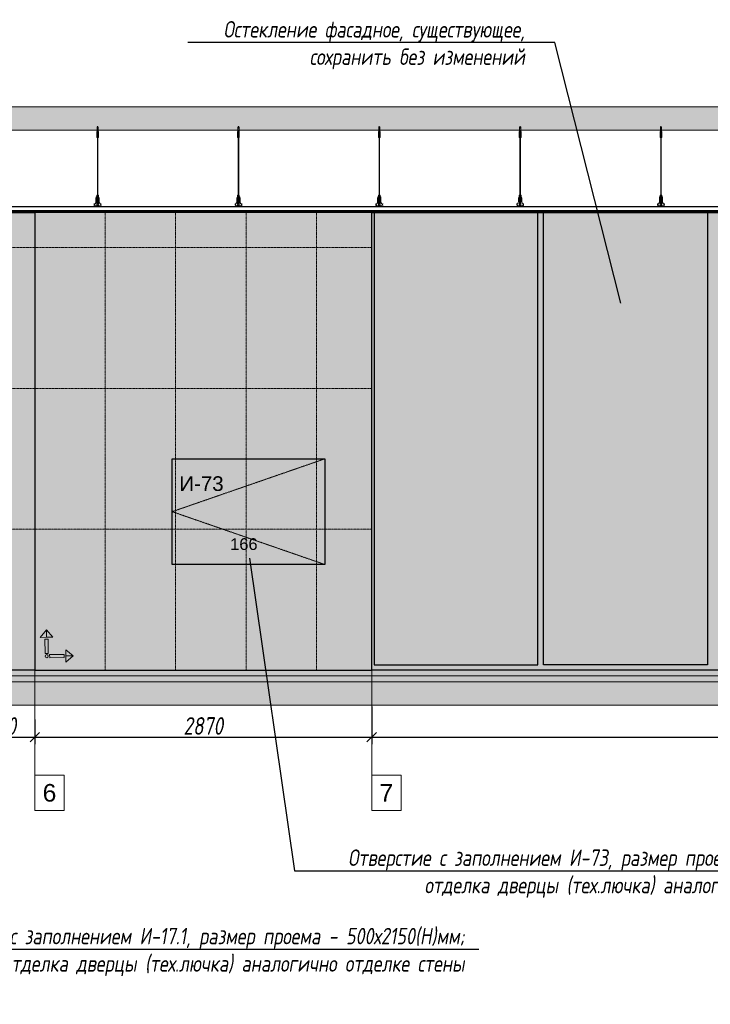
# Model space of a CAD drawing. Header units: millimetres. Extents: x -173851 to 481338, y -267897 to -21875.
# Tile 4 of 126: x -143538 to -137654, y -220941 to -212550. Entities that reach past the tile are written whole.
import ezdxf
from ezdxf import colors
from ezdxf.entities.mleader import LeaderData, LeaderLine
from ezdxf.math import Vec2, Vec3

# ---------------------------------------------------------------- set-up
doc = ezdxf.new("R2010")
doc.units = ezdxf.units.MM
doc.linetypes.add('( Hidden )', pattern=[0.375, 0.25, -0.125])
doc.linetypes.add('DASHDOT', pattern=[25.4, 12.7, -6.35, 0, -6.35])
doc.layers.get('Defpoints').update_dxf_attribs({"color": 31})
for name, color, linetype, lineweight in [('3_RC_Ceiling', 253, 'Continuous', 5), ('A-DETL-GENF', 7, 'Continuous', 5), ('dim_pot', 183, 'Continuous', 9), ('meb', 26, 'Continuous', 15)]:
    doc.layers.add(name, color=color, linetype=linetype, lineweight=lineweight)
for name, color, linetype, lineweight, true_color in [('dim_per', 7, 'Continuous', 9, 0x172e00), ('dim_razv', 7, 'DASHDOT', 9, 0x0d1b0d), ('pol', 7, 'Continuous', 15, 0x55666d)]:
    doc.layers.add(name, color=color, linetype=linetype, lineweight=lineweight, true_color=true_color)
doc.styles.add('fl_iso paper', font='isocpeur.ttf', dxfattribs={"width": 0.8, "oblique": 10})
doc.styles.get("Standard").update_dxf_attribs({"font": 'arial.ttf'})
doc.dimstyles.new('In tre 1_50', dxfattribs={"dimtxt": 150, "dimasz": 80, "dimexe": 60, "dimexo": 10, "dimgap": 20, "dimtad": 1, "dimdec": 0, "dimrnd": 5, "dimzin": 0, "dimdsep": 46, "dimtxsty": 'fl_iso paper', "dimblk": 'OBLIQUE', "dimcen": 0, "dimdle": 60, "dimadec": 0, "dimazin": 0, "dimtfac": 1, "dimtdec": 0, "dimtofl": 0, "dimtmove": 1, "dimatfit": 1, "dimfxl": 40, "dimtolj": 1, "dimtzin": 0, "dimarcsym": 1})

# ---------------------------------------------------------------- blocks, each defined once
blk = doc.blocks.new('*U526')
at = {"layer": '3_RC_Ceiling', "ltscale": 20}
for p, q in [((490274.9, -64930.2), (490274.9, -64990.1)), ((490279.9, -64925.3), (490279.9, -64944.4)), ((490284.9, -64930.2), (490284.9, -64990.1)), ((490272.4, -64982.5), (490277.9, -64982.5)), ((490272.4, -65011), (490277.9, -65011)), ((490284.9, -64968.3), (490274.9, -64968.3)), ((490284.9, -64990.1), (490274.9, -64990.1)), ((490277.9, -64969.5), (490277.9, -64990.1)), ((490277.9, -65017.7), (490277.9, -64977)), ((490277.9, -65491.9), (490277.9, -65024)), ((490281.9, -64969.5), (490281.9, -64990.1)), ((490281.9, -65017.8), (490281.9, -64977)), ((490281.9, -64982.5), (490287.4, -64982.5)), ((490281.9, -65011), (490287.4, -65011)), ((490281.9, -65491.9), (490281.9, -65024)), ((490272.4, -65524.1), (490277.9, -65524.1)), ((490277.9, -65511.1), (490277.9, -65482.6)), ((490277.9, -65559.3), (490277.9, -65518.6)), ((490281.9, -65511.1), (490281.9, -65482.6)), ((490281.9, -65559.4), (490281.9, -65518.6)), ((490281.9, -65524.1), (490287.4, -65524.1)), ((490272.4, -65552.6), (490277.9, -65552.6)), ((490285.6, -65568.8), (490274.1, -65568.8)), ((490274.1, -65586.8), (490274.1, -65597.8)), ((490274.1, -65597.8), (490274.1, -65604.3)), ((490276.5, -65574.8), (490276.5, -65571.4)), ((490277.9, -65570.9), (490277, -65570.9)), ((490277.9, -65575.3), (490277, -65575.3)), ((490277.4, -65574.8), (490277.3, -65570.9)), ((490277.9, -65574.8), (490277.4, -65574.8)), ((490277.9, -65582.5), (490277.9, -65566.3)), ((490281.9, -65552.6), (490287.4, -65552.6)), ((490281.9, -65582.5), (490281.9, -65566.3)), ((490282.8, -65570.9), (490281.9, -65570.9)), ((490282.4, -65574.8), (490281.9, -65574.8)), ((490282.8, -65575.3), (490281.9, -65575.3)), ((490282.4, -65574.8), (490282.4, -65570.9)), ((490283.3, -65574.8), (490283.3, -65571.4)), ((490285.6, -65586.8), (490285.6, -65597.8)), ((490285.6, -65597.8), (490285.6, -65604.3))]:
    blk.add_line(p, q, dxfattribs=at)
at = {"layer": '3_RC_Ceiling', "ltscale": 20, "elevation": -5.1}
blk.add_lwpolyline([(490272.4, -64971.8), (490272.4, -65022.6, 0.311691), (490287.4, -65022.6), (490287.4, -64971.8, 0.333333)], format="xyb", close=True, dxfattribs=at)
at = {"layer": '3_RC_Ceiling', "ltscale": 20}
for points in [[(490282, -64977.5, 0.15158), (490281.9, -64977, 0.106977), (490281.4, -64976.6, 0.07462), (490280.7, -64976.3, 0.061287), (490279.9, -64976.2, 0.061287), (490279, -64976.3, 0.07462), (490278.3, -64976.6, 0.106977), (490277.9, -64977, 0.15158), (490277.7, -64977.5, 0.156429), (490277.9, -64978, 0.106977)], [(490282, -65017.3, -0.15158), (490281.9, -65017.7, -0.106977), (490281.4, -65018.2, -0.07462), (490280.7, -65018.5, -0.061287), (490279.9, -65018.6, -0.061287), (490279, -65018.5, -0.07462), (490278.3, -65018.2, -0.106977), (490277.9, -65017.7, -0.15158), (490277.7, -65017.3, -0.156429), (490277.9, -65016.8, -0.106977)], [(490282, -64977.5, -0.164855), (490281.9, -64978, -0.106977)], [(490281.9, -65016.8, -0.164855), (490282, -65017.3, -0.15158)], [(490287.4, -65524.7, -0.160742), (490293.9, -65538), (490293.9, -65568.4, 0.196304), (490301, -65585.9, -0.186577), (490301.9, -65587.9, 0.403263), (490303.4, -65589.3), (490303.4, -65589.3, 0.315299), (490304.8, -65588.4), (490305, -65587.7, -0.253979), (490306.1, -65586.8, -0.113914), (490306.5, -65586.8, -0.349227), (490307.7, -65588.2), (490307.7, -65590.4, -0.065543), (490307.5, -65591.7), (490306.1, -65596.9, -0.339454), (490296.4, -65604.3), (490263.3, -65604.3, -0.339454), (490253.6, -65596.9), (490252.2, -65591.7, -0.065543), (490252, -65590.4), (490252, -65588.2, -0.349227), (490253.2, -65586.8, -0.113914), (490253.6, -65586.8, -0.253979), (490254.7, -65587.7), (490254.9, -65588.4, 0.315299), (490256.4, -65589.3), (490256.4, -65589.3, 0.403263), (490257.9, -65587.9, -0.186577), (490258.7, -65585.9, 0.196304), (490265.9, -65568.4), (490265.9, -65538, -0.160742), (490272.4, -65524.7)], [(490282, -65519.1, 0.15158), (490281.9, -65518.6, 0.106977), (490281.4, -65518.2, 0.07462), (490280.7, -65517.9, 0.061287), (490279.9, -65517.8, 0.061287), (490279, -65517.9, 0.07462), (490278.3, -65518.2, 0.106977), (490277.8, -65518.6, 0.15158), (490277.7, -65519.1, 0.156429), (490277.9, -65519.6, 0.106977)], [(490282, -65519.1, -0.164855), (490281.9, -65519.6, -0.106977)], [(490285.6, -65588.8), (490286.4, -65588.8, 0.414214), (490286.9, -65588.3), (490286.9, -65587.3, 0.414214), (490286.4, -65586.8), (490273.4, -65586.8, 0.414214), (490272.9, -65587.3), (490272.9, -65588.3, 0.414214), (490273.4, -65588.8), (490274.1, -65588.8)], [(490285.6, -65595.8), (490286.4, -65595.8, -0.414214), (490286.9, -65596.3), (490286.9, -65597.3, -0.414214), (490286.4, -65597.8), (490273.4, -65597.8, -0.414214), (490272.9, -65597.3), (490272.9, -65596.3, -0.414214), (490273.4, -65595.8), (490274.1, -65595.8)], [(490285.6, -65604.3), (490285.6, -65605.3, -0.414214), (490282.6, -65608.3), (490277.1, -65608.3, -0.414214), (490274.1, -65605.3), (490274.1, -65604.3)], [(490282, -65558.9, -0.15158), (490281.9, -65559.3, -0.106977), (490281.4, -65559.8, -0.07462), (490280.7, -65560.1, -0.061287), (490279.9, -65560.2, -0.061287), (490279, -65560.1, -0.07462), (490278.3, -65559.8, -0.106977), (490277.8, -65559.3, -0.15158), (490277.7, -65558.9, -0.156429), (490277.9, -65558.4, -0.106977)], [(490281.9, -65558.4, -0.164855), (490282, -65558.9, -0.15158)]]:
    blk.add_lwpolyline(points, format="xyb", dxfattribs=at)
blk.add_lwpolyline([(490272.4, -65513.4), (490272.4, -65564.2, 0.311691), (490287.4, -65564.2), (490287.4, -65513.4, 0.333333)], format="xyb", close=True, dxfattribs=at)
at = {"layer": '3_RC_Ceiling', "ltscale": 20, "const_width": 2.22}
blk.add_lwpolyline([(490307.6, -65584.7, -1), (490312.1, -65584.7), (490312.1, -65586.3, -0.267949), (490311.4, -65587.5, 0.57735), (490311.4, -65589.9, -0.267949), (490312.1, -65591.1), (490312.1, -65593.7, -0.267949), (490311.4, -65594.9, 0.57735), (490311.4, -65597.3, -0.267949), (490312.1, -65598.5), (490312.1, -65601.2, -0.267949), (490311.4, -65602.4, 0.57735), (490311.4, -65604.8, -0.267949), (490312.1, -65606), (490312.1, -65608.8, -0.414214), (490310.7, -65610.2), (490304.5, -65610.2, -0.247529), (490303.3, -65609.6, 0.247529), (490302.2, -65609), (490298.3, -65609, 0.247529), (490297.1, -65609.6, -0.247529), (490296, -65610.2), (490282.3, -65610.2, -0.267949), (490281.1, -65609.5, 0.57735), (490278.7, -65609.5, -0.267949), (490277.5, -65610.2), (490263.7, -65610.2, -0.247529), (490262.6, -65609.6, 0.247529), (490261.4, -65609), (490257.6, -65609, 0.247529), (490256.4, -65609.6, -0.247529), (490255.3, -65610.2), (490249, -65610.2, -0.414214), (490247.6, -65608.8), (490247.6, -65606, -0.267949), (490248.3, -65604.8, 0.57735), (490248.3, -65602.4, -0.267949), (490247.6, -65601.2), (490247.6, -65598.5, -0.267949), (490248.3, -65597.3, 0.57735), (490248.3, -65594.9, -0.267949), (490247.6, -65593.7), (490247.6, -65591.1, -0.267949), (490248.3, -65589.9, 0.57735), (490248.3, -65587.5, -0.267949), (490247.6, -65586.3), (490247.6, -65584.7, -1), (490252.1, -65584.7, -1)], format="xyb", dxfattribs=at)
at = {"layer": '3_RC_Ceiling', "ltscale": 20, "flags": 128}
blk.add_lwpolyline([(490285.6, -65586.8, -0.414214), (490286.1, -65586.3), (490286.6, -65586.3), (490286.6, -65573.3), (490286.1, -65573.3, -0.414214), (490285.6, -65572.8), (490285.6, -65567.9), (490274.1, -65567.9), (490274.1, -65572.8, -0.414214), (490273.6, -65573.3), (490273.1, -65573.3), (490273.1, -65586.3), (490273.6, -65586.3, -0.414214), (490274.1, -65586.8)], format="xyb", dxfattribs=at)
at = {"layer": '3_RC_Ceiling', "ltscale": 20}
for centre in [(490279.9, -64986.2), (490279.9, -65006.2), (490279.9, -65527.8), (490279.9, -65547.8)]:
    blk.add_circle(centre, 1.6, dxfattribs=at)
for centre, radius, start, end in [((490279.9, -64996.2), 2.8, 131.81165, 228.19115), ((490279.9, -64996.2), 2.8, 131.81165, 228.19115), ((490279.9, -64996.2), 2.8, 48.19102, 131.81165), ((490279.9, -64996.2), 2.8, 228.19115, 311.81178), ((490279.9, -64996.2), 2.8, 311.81178, 48.19102), ((490277, -65571.4), 0.5, 90.0014, 180.0014), ((490277, -65574.8), 0.5, 180.0014, 270.0014), ((490279.9, -65537.8), 2.8, 131.81165, 228.19115), ((490279.9, -65537.8), 2.8, 131.81165, 228.19115), ((490278.4, -65582.5), 0.531, 180.0014, 219.64067), ((490279.9, -65537.8), 2.8, 48.19102, 131.81165), ((490279.9, -65537.8), 2.8, 228.19115, 311.81178), ((490279.1, -65581.9), 1.44, 219.64067, 243.43635), ((490279.6, -65581), 2.48, 243.43635, 258.30048), ((490279.9, -65579.5), 3.99, 258.30048, 270.0014), ((490279.9, -65579.5), 3.99, 270.0014, 281.70232), ((490280.2, -65581), 2.48, 281.70232, 296.56645), ((490280.6, -65581.9), 1.44, 296.56645, 320.36213), ((490279.9, -65537.8), 2.8, 311.81178, 48.19102), ((490281.3, -65582.5), 0.531, 320.36213, 0.0014), ((490282.8, -65571.4), 0.5, 0.0014, 90.0014), ((490282.8, -65574.8), 0.5, 270.0014, 0.0014)]:
    blk.add_arc(centre, radius, start, end, dxfattribs=at)
blk = doc.blocks.new('*U523')
at = {"layer": '3_RC_Ceiling'}
blk.add_blockref('*U526', (-490279.9, 65157.8, 2.5), dxfattribs=at)
blk = doc.blocks.new('*U524')
at = {"color": 0, "linetype": 'ByBlock', "lineweight": -2, "transparency": 16777216}
for p in [(9600, 0), (10800, 0), (12000, 0), (13200, 0), (14400, 0)]:
    blk.add_blockref('*U523', p, dxfattribs=at)
blk = doc.blocks.new('*U609')
at = {"layer": 'dim_razv', "color": 253, "ltscale": 0.3, "transparency": 33554687}
blk.add_lwpolyline([(0, -2000), (0, 1900)], dxfattribs=at)
blk = doc.blocks.new('*U610')
at = {"layer": 'dim_pot', "color": 0, "linetype": 'ByBlock', "lineweight": -2, "transparency": 16777216}
for p in [(-1800, 0), (-1200, 0), (-600, 0), (0, 0)]:
    blk.add_blockref('*U609', p, dxfattribs=at)
blk = doc.blocks.new('1')
at = {"layer": 'pol', "linetype": 'ByBlock'}
h = blk.add_hatch(color=1, dxfattribs=at)
h.paths.add_polyline_path([(35776.4, 73135.4), (35803.1, 73135.4), (35803.1, 73259), (35776.4, 73259)])
h.paths.add_polyline_path([(35789.8, 73274.6), (35843.2, 73274.6), (35789.8, 73338.2)])
h.paths.add_polyline_path([(35789.8, 73274.6), (35736.3, 73274.6), (35789.8, 73338.2)])
edge = h.paths.add_edge_path()
edge.add_arc((35789.8, 73110.5), 13.4, 0, 360)
h = blk.add_hatch(color=1, dxfattribs=at)
h.paths.add_polyline_path([(35813.3, 73097.1), (35813.3, 73123.9), (35936.9, 73123.9), (35936.9, 73097.1)])
h.paths.add_polyline_path([(35952.5, 73110.5), (35952.5, 73164), (36016.1, 73110.5)])
h.paths.add_polyline_path([(35952.5, 73110.5), (35952.5, 73057), (36016.1, 73110.5)])
at = {"layer": 'pol', "color": 1, "linetype": 'ByBlock'}
for points in [[(35789.8, 73274.6), (35736.3, 73274.6), (35789.8, 73338.2), (35789.8, 73274.6)], [(35789.8, 73274.6), (35843.2, 73274.6), (35789.8, 73338.2), (35789.8, 73274.6)], [(35952.5, 73110.5), (35952.5, 73164), (36016.1, 73110.5), (35952.5, 73110.5)], [(35952.5, 73110.5), (35952.5, 73057), (36016.1, 73110.5), (35952.5, 73110.5)]]:
    blk.add_lwpolyline(points, dxfattribs=at)
for points in [[(35776.4, 73135.4), (35803.1, 73135.4), (35803.1, 73259), (35776.4, 73259)], [(35813.3, 73097.1), (35813.3, 73123.9), (35936.9, 73123.9), (35936.9, 73097.1)]]:
    blk.add_lwpolyline(points, close=True, dxfattribs=at)
blk.add_circle((35789.8, 73110.5), 13.4, dxfattribs=at)
blk = doc.blocks.new('_Oblique')
at = {"color": 0, "linetype": 'ByBlock', "lineweight": -2}
blk.add_line((-0.5, -0.5), (0.5, 0.5), dxfattribs=at)
blk = doc.blocks.new('*D616')
at = {"layer": 'Defpoints', "color": 0, "linetype": 'ByBlock', "transparency": 16777216}
for p in [(-143979.2, -218503.4), (-143409.2, -218503.4), (-143409.2, -218664.2)]:
    blk.add_point(p, dxfattribs=at)
at = {"layer": 'dim_razv', "color": 0, "linetype": 'ByBlock', "lineweight": -2, "transparency": 16777216}
for p, q in [((-143979.2, -218513.4), (-143979.2, -218724.2)), ((-143409.2, -218513.4), (-143409.2, -218724.2)), ((-144039.2, -218664.2), (-143349.2, -218664.2))]:
    blk.add_line(p, q, dxfattribs=at)
at = {"layer": 'dim_razv', "color": 0, "linetype": 'ByBlock', "lineweight": -2, "transparency": 16777216, "xscale": 80, "yscale": 80, "zscale": 80, "rotation": 180}
blk.add_blockref('_Oblique', (-143979.2, -218664.2), dxfattribs=at)
at = {"layer": 'dim_razv', "color": 0, "linetype": 'ByBlock', "lineweight": -2, "transparency": 16777216, "xscale": 80, "yscale": 80, "zscale": 80}
blk.add_blockref('_Oblique', (-143409.2, -218664.2), dxfattribs=at)
at = {"layer": 'dim_razv', "color": 0, "linetype": 'ByBlock', "transparency": 16777216, "insert": (-143694.2, -218569.2), "char_height": 150, "attachment_point": 5, "style": 'fl_iso paper'}
blk.add_mtext('\\A1;570', dxfattribs=at)
blk = doc.blocks.new('*D617')
at = {"layer": 'Defpoints', "color": 0, "linetype": 'ByBlock', "transparency": 16777216}
for p in [(-140539.2, -218393), (-143409.2, -218503.4), (-140539.2, -218664.2)]:
    blk.add_point(p, dxfattribs=at)
at = {"layer": 'dim_razv', "color": 0, "linetype": 'ByBlock', "lineweight": -2, "transparency": 16777216}
for p, q in [((-140539.2, -218403), (-140539.2, -218724.2)), ((-143409.2, -218513.4), (-143409.2, -218724.2)), ((-143469.2, -218664.2), (-140479.2, -218664.2))]:
    blk.add_line(p, q, dxfattribs=at)
at = {"layer": 'dim_razv', "color": 0, "linetype": 'ByBlock', "lineweight": -2, "transparency": 16777216, "xscale": 80, "yscale": 80, "zscale": 80, "rotation": 180}
blk.add_blockref('_Oblique', (-143409.2, -218664.2), dxfattribs=at)
at = {"layer": 'dim_razv', "color": 0, "linetype": 'ByBlock', "lineweight": -2, "transparency": 16777216, "xscale": 80, "yscale": 80, "zscale": 80}
blk.add_blockref('_Oblique', (-140539.2, -218664.2), dxfattribs=at)
at = {"layer": 'dim_razv', "color": 0, "linetype": 'ByBlock', "transparency": 16777216, "insert": (-141974.2, -218569.2), "char_height": 150, "attachment_point": 5, "style": 'fl_iso paper'}
blk.add_mtext('\\A1;2870', dxfattribs=at)
blk = doc.blocks.new('*D618')
at = {"layer": 'Defpoints', "color": 0, "linetype": 'ByBlock', "transparency": 16777216}
for p in [(-140539.2, -218393), (-133309.2, -218393), (-133309.2, -218664.2)]:
    blk.add_point(p, dxfattribs=at)
at = {"layer": 'dim_razv', "color": 0, "linetype": 'ByBlock', "lineweight": -2, "transparency": 16777216}
for p, q in [((-140539.2, -218403), (-140539.2, -218724.2)), ((-133309.2, -218403), (-133309.2, -218724.2)), ((-140599.2, -218664.2), (-133249.2, -218664.2))]:
    blk.add_line(p, q, dxfattribs=at)
at = {"layer": 'dim_razv', "color": 0, "linetype": 'ByBlock', "lineweight": -2, "transparency": 16777216, "xscale": 80, "yscale": 80, "zscale": 80, "rotation": 180}
blk.add_blockref('_Oblique', (-140539.2, -218664.2), dxfattribs=at)
at = {"layer": 'dim_razv', "color": 0, "linetype": 'ByBlock', "lineweight": -2, "transparency": 16777216, "xscale": 80, "yscale": 80, "zscale": 80}
blk.add_blockref('_Oblique', (-133309.2, -218664.2), dxfattribs=at)
at = {"layer": 'dim_razv', "color": 0, "linetype": 'ByBlock', "transparency": 16777216, "insert": (-136924.2, -218569.2), "char_height": 150, "attachment_point": 5, "style": 'fl_iso paper'}
blk.add_mtext('\\A1;7230', dxfattribs=at)

msp = doc.modelspace()

# ---------------------------------------------------------------- hatches: boundary and pattern name
at = {"linetype": 'ByBlock'}
h = msp.add_hatch(color=252, dxfattribs=at)
h.dxf.hatch_style = 1
h.paths.add_polyline_path([(-134729.2, -218047), (-133329.2, -218047), (-133329.2, -214193), (-134729.2, -214193)], flags=16)
h.paths.add_polyline_path([(-136179.2, -214193), (-134779.2, -214193), (-134779.2, -218047), (-136179.2, -218047)], flags=16)
h.paths.add_polyline_path([(-137629.2, -218047), (-136229.2, -218047), (-136229.2, -214193), (-137629.2, -214193)], flags=16)
h.paths.add_polyline_path([(-139074.2, -214193), (-137679.2, -214193), (-137679.2, -218047), (-139074.2, -218047)], flags=16)
h.paths.add_polyline_path([(-140519.2, -218047), (-139124.2, -218047), (-139124.2, -214193), (-140519.2, -214193)], flags=16)
h.paths.add_polyline_path([(-140539.2, -214193), (-133309.2, -214193), (-133309.2, -218093), (-140539.2, -218093)])
at = {"lineweight": 13}
h = msp.add_hatch(color=253, dxfattribs=at)
h.dxf.hatch_style = 1
h.set_gradient(color1=(0, 18, 71), color2=(216, 219, 228), name='INVCURVED')
h.paths.add_polyline_path([(-134729.2, -218047), (-133329.2, -218047), (-133329.2, -214193), (-134729.2, -214193)])
h.paths.add_polyline_path([(-136179.2, -214193), (-134779.2, -214193), (-134779.2, -218047), (-136179.2, -218047)])
h.paths.add_polyline_path([(-137629.2, -218047), (-136229.2, -218047), (-136229.2, -214193), (-137629.2, -214193)])
h.paths.add_polyline_path([(-139074.2, -214193), (-137679.2, -214193), (-137679.2, -218047), (-139074.2, -218047)])
h.paths.add_polyline_path([(-140519.2, -218047), (-139124.2, -218047), (-139124.2, -214193), (-140519.2, -214193)])
at = {"layer": 'A-DETL-GENF'}
h = msp.add_hatch(dxfattribs=at)
h.set_pattern_fill('ANSI35', color=256, scale=20, style=0)
h.set_pattern_definition([(45, (-273615.07, -221132.36), (-89.80256, 89.80256), []), (45, (-273525.27, -221132.36), (-89.80256, 89.80256), [158.75, -31.75, 0, -31.75])])
h.paths.add_polyline_path([(-153540.9, -213493), (-128370.2, -213493), (-128370.2, -213293), (-153540.9, -213293)])
h = msp.add_hatch(dxfattribs=at)
h.set_pattern_fill('AR-CONC', color=256, style=0)
h.set_pattern_definition([(50, (-273615.07, -225934.18), (182.18467, -15.93909), [19.05, -209.55]), (355, (-273615.07, -225934.18), (-35.24342, 191.05685), [15.24, -167.64058]), (100.45144, (-273599.89, -225935.51), (146.94125, 175.11775), [16.19, -178.09024]), (46.1842, (-273615.07, -225883.38), (271.07904, -42.04233), [28.575, -314.325]), (96.63556, (-273592.48, -225886.89), (237.40413, 247.42612), [24.285, -267.1356]), (351.18415, (-273615.07, -225883.38), (237.40413, 247.4261), [22.85997, -251.45973]), (21, (-273589.67, -225896.08), (151.61439, -102.2652), [19.05, -209.55]), (326, (-273589.67, -225896.08), (61.80203, 184.18797), [15.24, -167.64]), (71.45144, (-273577.04, -225904.6), (213.41642, 81.92277), [16.19, -178.08994]), (37.5, (-273615.07, -225934.18), (3.088603, 84.55504), [0, -165.608, 0, -170.18, 0, -168.275]), (7.5, (-273615.07, -225934.18), (66.81966, 100.180575), [0, -97.028, 0, -161.798, 0, -64.135]), (327.5, (-273671.714, -225934.18), (135.590595, -5.728744), [0, -63.5, 0, -198.12, 0, -262.89]), (317.5, (-273697.11, -225934.18), (148.12918, 25.42649), [0, -82.55, 0, -131.572, 0, -186.69])])
h.paths.add_polyline_path([(-153540.9, -218143), (-128370.2, -218143), (-128370.2, -218093), (-153540.9, -218093)])
h = msp.add_hatch(dxfattribs=at)
h.set_pattern_fill('ANSI35', color=256, scale=10, style=0)
h.set_pattern_definition([(45, (-273615.07, -225934.18), (-44.90128, 44.90128), []), (45, (-273570.17, -225934.18), (-44.90128, 44.90128), [79.375, -15.875, 0, -15.875])])
h.paths.add_polyline_path([(-128370.2, -218193), (-153540.9, -218193), (-153540.9, -218143), (-128370.2, -218143)])
h = msp.add_hatch(dxfattribs=at)
h.set_pattern_fill('ANSI35', color=256, scale=20, style=0)
h.set_pattern_definition([(45, (-273615.07, -225934.18), (-89.80256, 89.80256), []), (45, (-273525.27, -225934.18), (-89.80256, 89.80256), [158.75, -31.75, 0, -31.75])])
h.paths.add_polyline_path([(-153540.9, -218393), (-128370.2, -218393), (-128370.2, -218193), (-153540.9, -218193)])
at = {"layer": 'dim_razv', "true_color": 0xffffff, "transparency": 33554687}
h = msp.add_hatch(dxfattribs=at)
h.set_pattern_fill('AR-SAND', scale=3, angle=315)
h.paths.add_polyline_path([(-151289.2, -215813), (-152699.2, -215813), (-152699.2, -218093), (-151289.2, -218093)], flags=16)
h.paths.add_polyline_path([(-143409.2, -218093), (-140539.2, -218093), (-140539.2, -214193), (-143409.2, -214193)])
h.paths.add_polyline_path([(-143979.2, -214193), (-143409.2, -214193), (-143409.2, -218093), (-143979.2, -218093)])
h.paths.add_polyline_path([(-144539.2, -218093), (-143979.2, -218093), (-143979.2, -214193), (-144539.2, -214193)])
h.paths.add_polyline_path([(-147509.2, -214193), (-144539.2, -214193), (-144539.2, -218093), (-147509.2, -218093)])
h.paths.add_polyline_path([(-148229.2, -218093), (-147509.2, -218093), (-147509.2, -214193), (-148229.2, -214193)])
h.paths.add_polyline_path([(-153059.2, -214193), (-148229.2, -214193), (-148229.2, -218093), (-153059.2, -218093)])
h.paths.add_polyline_path([(-133309.2, -218093), (-129159.2, -218093), (-129159.2, -214193), (-133309.2, -214193)])

# ---------------------------------------------------------------- linework, layer by layer
at = {"lineweight": 13}
for points in [[(-153540.9, -213493), (-128370.2, -213493), (-128370.2, -213293), (-153540.9, -213293)], [(-153540.9, -218143), (-128370.2, -218143), (-128370.2, -218093), (-153540.9, -218093)], [(-128370.2, -218193), (-153540.9, -218193), (-153540.9, -218143), (-128370.2, -218143)], [(-153540.9, -218393), (-128370.2, -218393), (-128370.2, -218193), (-153540.9, -218193)]]:
    msp.add_lwpolyline(points, close=True, dxfattribs=at)
at = {"linetype": 'ByBlock'}
for points in [[(-153059.2, -214143), (-129159.2, -214143), (-129159.2, -214178), (-153059.2, -214178)], [(-129159.2, -214193), (-153059.2, -214193), (-153059.2, -214178), (-129159.2, -214178)], [(-143979.2, -214193), (-143409.2, -214193), (-143409.2, -218093), (-143979.2, -218093)], [(-143409.2, -218093), (-140539.2, -218093), (-140539.2, -214193), (-143409.2, -214193)], [(-140539.2, -214193), (-133309.2, -214193), (-133309.2, -218093), (-140539.2, -218093)], [(-140519.2, -218047), (-139124.2, -218047), (-139124.2, -214193), (-140519.2, -214193)], [(-139074.2, -214193), (-137679.2, -214193), (-137679.2, -218047), (-139074.2, -218047)], [(-142239.2, -216293), (-140939.2, -216293), (-140939.2, -217193), (-142239.2, -217193)]]:
    msp.add_lwpolyline(points, close=True, dxfattribs=at)
at = {"color": 253, "linetype": '( Hidden )', "lineweight": 13, "ltscale": 15}
msp.add_lwpolyline([(-140939.2, -216293), (-142239.2, -216743), (-140939.2, -217193)], dxfattribs=at)
at = {"layer": 'dim_razv', "color": 253, "ltscale": 0.3, "transparency": 33554687}
for points in [[(-153059.2, -214493), (-140539.2, -214493)], [(-153059.2, -215693), (-140539.2, -215693)], [(-151289.2, -216893), (-140539.2, -216893)]]:
    msp.add_lwpolyline(points, dxfattribs=at)
at = {"layer": 'meb', "color": 10}
for points in [[(-143409.2, -217985.7), (-143409.2, -219289.9)], [(-140539.2, -217985.7), (-140539.2, -219289.9)]]:
    msp.add_lwpolyline(points, dxfattribs=at)
for points in [[(-143409.2, -219289.9), (-143159.2, -219289.9), (-143159.2, -218989.9), (-143409.2, -218989.9)], [(-140539.2, -219289.9), (-140289.2, -219289.9), (-140289.2, -218989.9), (-140539.2, -218989.9)]]:
    msp.add_lwpolyline(points, close=True, dxfattribs=at)

# ---------------------------------------------------------------- block references
at = {"linetype": 'ByBlock'}
msp.add_blockref('*U524', (-152474.3, -213690.5, -2.5), dxfattribs=at)
at = {"linetype": 'ByBlock', "xscale": -0.9938708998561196, "yscale": 0.9938708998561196, "zscale": 0.9938708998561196, "rotation": 270.9072731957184}
msp.add_blockref('1', (-215397.5, -254691.4), dxfattribs=at)
at = {"layer": 'dim_pot', "linetype": 'ByBlock', "xscale": -1}
msp.add_blockref('*U610', (-142809.2, -216093), dxfattribs=at)

# ---------------------------------------------------------------- texts
at = {"color": 252, "linetype": 'ByBlock', "insert": (-141989.4, -216504.9), "char_height": 125, "attachment_point": 5}
msp.add_mtext_dynamic_manual_height_columns('И-73', width=189.86, gutter_width=12.5, heights=[123.7], dxfattribs=at)
at = {"layer": 'Defpoints', "lineweight": 13, "insert": (-141628.1, -217020.3), "char_height": 100, "attachment_point": 5}
msp.add_mtext_dynamic_manual_height_columns('166', width=189.86, gutter_width=12.5, heights=[123.7], dxfattribs=at)
at = {"layer": 'meb', "color": 10, "char_height": 150, "attachment_point": 5}
for s, width, heights, insert in [('6', 165.776, [0], (-143284.2, -219139.9)), ('7', 182.476, [150], (-140414.2, -219139.9))]:
    msp.add_mtext_dynamic_manual_height_columns(s, width=width, gutter_width=12.5, heights=heights, dxfattribs=dict(at, insert=insert))

# ---------------------------------------------------------------- dimensions: what is measured, and where the dimension line sits
at = {"layer": 'dim_razv', "linetype": 'ByBlock'}
for base, p1, p2, picture, middle in [((-140539.2, -218664.2), (-143409.2, -218503.4), (-140539.2, -218393), '*D617', (-141974.2, -218569.2)), ((-133309.2, -218664.2), (-140539.2, -218393), (-133309.2, -218393), '*D618', (-136924.2, -218569.2)), ((-143409.2, -218664.2), (-143979.2, -218503.4), (-143409.2, -218503.4), '*D616', (-143694.2, -218569.2))]:
    dim = msp.add_linear_dim(base=base, p1=p1, p2=p2, dimstyle='In tre 1_50', dxfattribs=at)
    dim.commit()
    dim.dimension.update_dxf_attribs({"geometry": picture, "text_midpoint": middle})

# ---------------------------------------------------------------- leaders
at = {"layer": 'dim_per', "linetype": 'ByBlock'}
ml = msp.add_multileader_mtext('Standard', dxfattribs=at)
ml.set_content('Остекление фасадное, существующее, сохранить без изменений', color=256, style='fl_iso paper')
ml.set_leader_properties()
ml.build(insert=Vec2(0, 0))
ml.multileader.update_dxf_attribs({"text_left_attachment_type": 6, "text_right_attachment_type": 6, "dogleg_length": 252.8})
ctx = ml.context
ctx.base_point, ctx.char_height, ctx.plane_origin = Vec3(-141972.6, -212744.4, 0), 140, Vec3(-138416.5, -210393.8, 0)
ctx.left_attachment, ctx.right_attachment, ctx.text_align_type = 6, 6, 2
notes = []
notes.append((ctx, [(1, (1, 1, 0), (-138979.1, -212744.4, 0), (-1, 0), 252.8, [(0, [(-138416.5, -214969.2, 0)], 0, [])])]))
ctx.mtext.insert, ctx.mtext.width, ctx.mtext.alignment, ctx.mtext.flow_direction = Vec3(-139233.9, -212562.4, 0), 2844.499, 3, 5
ml = msp.add_multileader_mtext('Standard', dxfattribs=at)
ml.set_content('Отверстие с заполнением И-73, размер проема - 1300х900(Н)мм;\\Pотделка дверцы (тех.лючка) аналогично отделке стены', color=256, style='fl_iso paper')
ml.set_leader_properties()
ml.build(insert=Vec2(0, 0))
ml.multileader.update_dxf_attribs({"text_left_attachment_type": 6, "text_right_attachment_type": 6, "dogleg_length": 252.8})
ctx = ml.context
ctx.base_point, ctx.char_height, ctx.plane_origin = Vec3(-140945.4, -219803.9), 140, Vec3(-142841, -218232.2)
ctx.left_attachment, ctx.right_attachment, ctx.text_align_type = 6, 6, 2
notes.append((ctx, [(0, (1, 1, 0), (-141198.1, -219803.9), (1, 0), 252.8, [(0, [(-141581.7, -217135.9)], 0, [])])]))
ctx.mtext.insert, ctx.mtext.width, ctx.mtext.alignment, ctx.mtext.flow_direction = Vec3(-136156.5, -219621.9), 4907.212, 3, 5
ml = msp.add_multileader_mtext('Standard', dxfattribs=at)
ml.set_content('Отверстие с заполнением И-17.1, размер проема - 500х2150(Н)мм;\\Pотделка дверцы (тех.лючка) аналогично отделке стены', color=256, style='fl_iso paper')
ml.set_leader_properties()
ml.build(insert=Vec2(0, 0))
ml.multileader.update_dxf_attribs({"text_left_attachment_type": 6, "text_right_attachment_type": 6, "dogleg_length": 252.8})
ctx = ml.context
ctx.base_point, ctx.char_height, ctx.plane_origin = Vec3(-144603.9, -220472.1), 140, Vec3(-146083, -218954.8)
ctx.left_attachment, ctx.right_attachment, ctx.text_align_type = 6, 6, 2
notes.append((ctx, [(0, (1, 1, 0), (-144856.7, -220472.1), (1, 0), 252.8, [(0, [(-144989.2, -217693)], 0, [])])]))
ctx.mtext.insert, ctx.mtext.width, ctx.mtext.alignment, ctx.mtext.flow_direction = Vec3(-139747.9, -220290.1), 5109.588, 3, 5
for ctx, leaders in notes:
    for number, flags, end, landing, length, lines in leaders:
        leader = LeaderData()
        leader.index, (leader.has_last_leader_line, leader.has_dogleg_vector, leader.attachment_direction) = number, flags
        leader.last_leader_point, leader.dogleg_vector, leader.dogleg_length = Vec3(end), Vec3(landing), length
        for number, points, colour, breaks in lines:
            line = LeaderLine()
            line.index, line.vertices, line.color, line.breaks = number, Vec3.list(points), colors.encode_raw_color(colour), breaks
            leader.lines.append(line)
        ctx.leaders.append(leader)

doc.saveas('drawing.dxf')
